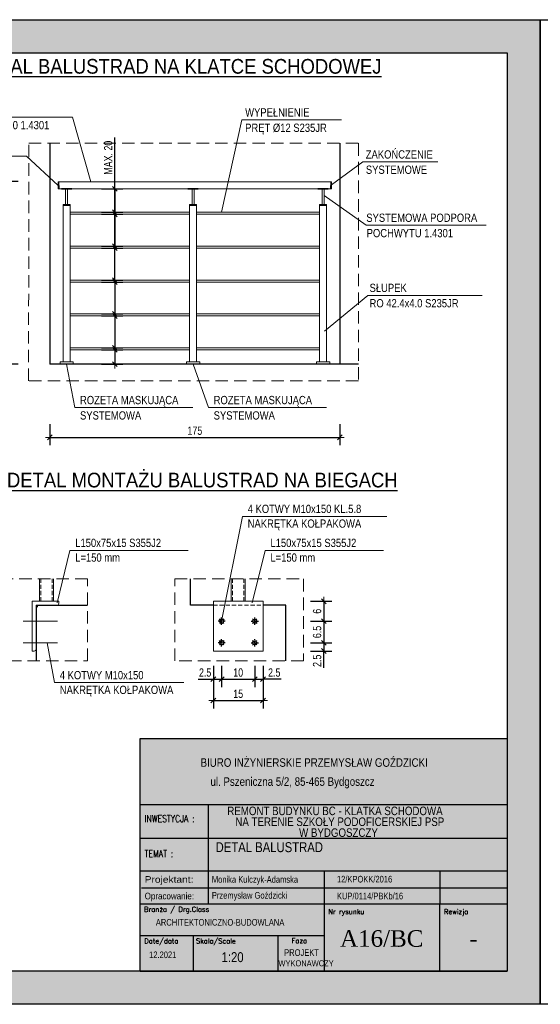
# Model space of a CAD drawing. Header units: millimetres. Extents: x 22222 to 39022, y 10199 to 16139.
# Tile 2 of 3: x 27480 to 30622, y 10199 to 16139. Entities that reach past the tile are written whole.
import ezdxf
from ezdxf.enums import TextEntityAlignment as Align

# ---------------------------------------------------------------- set-up
doc = ezdxf.new("R2010")
doc.units = ezdxf.units.MM
doc.linetypes.add('DASHED', pattern=[0.75, 0.5, -0.25])
doc.linetypes.add('DO', pattern=[0.8, 0.6, -0.1, 0, -0.1])
for name, color, linetype, lineweight in [('BA_txs', 2, 'Continuous', 18), ('BA_wym', 1, 'Continuous', 18), ('Cienka', 7, 'Continuous', 18), ('PG_PODCIĄGI', 1, 'DASHED', 18), ('PG_WIDOKOWE_CIENKIE', 1, 'Continuous', 18), ('PG_WYMIARY', 1, 'Continuous', 18), ('Przekrojowa', 60, 'Continuous', 18), ('TABC', 1, 'Continuous', 18), ('TABELKA', 7, 'Continuous', 18)]:
    doc.layers.add(name, color=color, linetype=linetype, lineweight=lineweight)
for name, color, linetype in [('BS_sru', 7, 'Continuous'), ('BZ_sym', 7, 'Continuous'), ('BZ_txg', 3, 'Continuous'), ('LDO', 1, 'DO'), ('SZRAF', 1, 'Continuous')]:
    doc.layers.add(name, color=color, linetype=linetype)
doc.styles.add('ARIAL', font='arial.ttf')
doc.styles.add('BIKTS', font='bikromsw.shx', dxfattribs={"width": 0.85})
doc.styles.add('BIKWYM', font='BIKROMSW.SHX', dxfattribs={"width": 0.8})
doc.styles.add('ROMANC', font='times.ttf', dxfattribs={"height": 20})
doc.styles.add('ROMANS', font='bikromsw.shx', dxfattribs={"width": 0.8})
doc.styles.add('SIMPLEX', font='SIMPLEX')
doc.dimstyles.new('BA_KR_20', dxfattribs={"dimtxt": 50, "dimasz": 2.333332, "dimexe": 48, "dimexo": 0, "dimgap": 0, "dimtad": 0, "dimdec": 1, "dimlfac": 0.1, "dimrnd": 0.5, "dimzin": 9, "dimdsep": 46, "dimtxsty": 'BIKWYM', "dimblk": 'WYM-KR', "dimcen": 0, "dimdle": 20, "dimclrd": 256, "dimclre": 256, "dimclrt": 7, "dimadec": 0, "dimazin": 0, "dimtfac": 0.033333, "dimtdec": 1, "dimtmove": 0, "dimatfit": 3, "dimldrblk": 'WYM-KR', "dimfxl": 80, "dimfxlon": 1, "dimtvp": 0.8, "dimtolj": 1, "dimarcsym": 0})

# ---------------------------------------------------------------- blocks, each defined once
blk = doc.blocks.new('A$C44d5f34b')
at = {"true_color": 0xffffff}
h = blk.add_hatch(color=7, dxfattribs=at)
h.dxf.hatch_style = 1
h.paths.add_polyline_path([(4200, 2970), (0, 2970), (0, 0), (4200, 0)])
h.paths.add_polyline_path([(300, 2870), (4100, 2870), (4100, 100), (300, 100)], flags=16)
at = {"layer": 'Cienka', "color": 1}
for p, q in [((0, 2970), (4200, 2970)), ((0, 0), (0, 2970)), ((4200, 2970), (4200, 0)), ((4200, 0), (0, 0))]:
    blk.add_line(p, q, dxfattribs=at)
at = {"layer": 'Przekrojowa', "color": 18, "lineweight": 30, "true_color": 0x000000}
for p, q in [((300, 100), (300, 2870)), ((300, 2870), (4100, 2870)), ((4100, 2870), (4100, 100)), ((4100, 100), (300, 100))]:
    blk.add_line(p, q, dxfattribs=at)
blk = doc.blocks.new('WYM-KR')
at = {"linetype": 'ByBlock'}
blk.add_line((11.52, 0), (-11.52, 0), dxfattribs=at)
at = {"color": 7, "linetype": 'ByBlock'}
blk.add_line((6.24, 6.24), (-6.24, -6.24), dxfattribs=at)
blk = doc.blocks.new('*D368')
at = {"layer": 'BA_wym', "lineweight": -2, "transparency": 16777216}
for p, q in [((27470.8, 15162.7), (27342.8, 15162.7)), ((27390.8, 15160.3), (27390.8, 14063.7)), ((27470.8, 14061.4), (27342.8, 14061.4))]:
    blk.add_line(p, q, dxfattribs=at)
at = {"layer": 'Defpoints', "color": 0, "transparency": 16777216}
for p in [(27712, 15162.7), (27390.8, 14061.4), (27662, 14061.4)]:
    blk.add_point(p, dxfattribs=at)
at = {"layer": 'BA_wym', "lineweight": -2, "transparency": 16777216, "xscale": 2.333332, "yscale": 2.333332, "zscale": 2.333332}
for p, rotation in [((27390.8, 15162.7), 90), ((27390.8, 14061.4), 270)]:
    blk.add_blockref('WYM-KR', p, dxfattribs=dict(at, rotation=rotation))
at = {"layer": 'BA_wym', "color": 7, "transparency": 16777216, "insert": (27350.8, 14612), "char_height": 50, "attachment_point": 5, "rotation": 90, "style": 'BIKWYM'}
blk.add_mtext('\\A1;110', dxfattribs=at)
blk = doc.blocks.new('*D369')
at = {"layer": 'BA_wym', "lineweight": -2, "transparency": 16777216}
for p, q in [((28054.3, 14760.9), (28054.3, 15429.5)), ((27974.3, 14760.9), (28102.3, 14760.9)), ((28054.3, 14570.7), (28054.3, 14758.5)), ((27974.3, 14568.4), (28102.3, 14568.4))]:
    blk.add_line(p, q, dxfattribs=at)
at = {"layer": 'Defpoints', "color": 0, "transparency": 16777216}
for p in [(27784.4, 14760.9), (27784.4, 14568.4), (28054.3, 14568.4)]:
    blk.add_point(p, dxfattribs=at)
at = {"layer": 'BA_wym', "lineweight": -2, "transparency": 16777216, "xscale": 2.333332, "yscale": 2.333332, "zscale": 2.333332}
for p, rotation in [((28054.3, 14760.9), 90), ((28054.3, 14568.4), 270)]:
    blk.add_blockref('WYM-KR', p, dxfattribs=dict(at, rotation=rotation))
at = {"layer": 'BA_wym', "color": 7, "transparency": 16777216, "insert": (28014.3, 15306.7), "char_height": 50, "attachment_point": 5, "rotation": 90, "style": 'BIKWYM'}
blk.add_mtext('\\A1;MAX. 20', dxfattribs=at)
blk = doc.blocks.new('*D389')
at = {"layer": 'BA_wym', "lineweight": -2, "transparency": 16777216}
for p, q in [((27662, 13699.6), (27662, 13571.6)), ((29412, 13699.6), (29412, 13571.6)), ((27664.3, 13619.6), (29409.6, 13619.6))]:
    blk.add_line(p, q, dxfattribs=at)
at = {"layer": 'Defpoints', "color": 0, "transparency": 16777216}
for p in [(27662, 14068.3), (29412, 14068.3), (29412, 13619.6)]:
    blk.add_point(p, dxfattribs=at)
at = {"layer": 'BA_wym', "lineweight": -2, "transparency": 16777216, "xscale": 2.333332, "yscale": 2.333332, "zscale": 2.333332, "rotation": 180}
blk.add_blockref('WYM-KR', (27662, 13619.6), dxfattribs=at)
at = {"layer": 'BA_wym', "lineweight": -2, "transparency": 16777216, "xscale": 2.333332, "yscale": 2.333332, "zscale": 2.333332}
blk.add_blockref('WYM-KR', (29412, 13619.6), dxfattribs=at)
at = {"layer": 'BA_wym', "color": 7, "transparency": 16777216, "insert": (28537, 13659.6), "char_height": 50, "attachment_point": 5, "style": 'BIKWYM'}
blk.add_mtext('\\A1;175', dxfattribs=at)
blk = doc.blocks.new('*D390')
at = {"layer": 'BA_wym', "lineweight": -2, "transparency": 16777216}
for p, q in [((27974.3, 14965.4), (28102.3, 14965.4)), ((28054.3, 14963), (28054.3, 14775.2)), ((27974.3, 14772.9), (28102.3, 14772.9))]:
    blk.add_line(p, q, dxfattribs=at)
at = {"layer": 'Defpoints', "color": 0, "transparency": 16777216}
for p in [(27784.4, 14965.4), (27784.4, 14772.9), (28054.3, 14772.9)]:
    blk.add_point(p, dxfattribs=at)
at = {"layer": 'BA_wym', "lineweight": -2, "transparency": 16777216, "xscale": 2.333332, "yscale": 2.333332, "zscale": 2.333332}
for p, rotation in [((28054.3, 14965.4), 90), ((28054.3, 14772.9), 270)]:
    blk.add_blockref('WYM-KR', p, dxfattribs=dict(at, rotation=rotation))
blk = doc.blocks.new('*D370')
at = {"layer": 'BA_wym', "lineweight": -2, "transparency": 16777216}
for p, q in [((27974.3, 14556.4), (28102.3, 14556.4)), ((28054.3, 14554), (28054.3, 14366.2)), ((27974.3, 14363.9), (28102.3, 14363.9))]:
    blk.add_line(p, q, dxfattribs=at)
at = {"layer": 'Defpoints', "color": 0, "transparency": 16777216}
for p in [(27784.4, 14556.4), (27784.4, 14363.9), (28054.3, 14363.9)]:
    blk.add_point(p, dxfattribs=at)
at = {"layer": 'BA_wym', "lineweight": -2, "transparency": 16777216, "xscale": 2.333332, "yscale": 2.333332, "zscale": 2.333332}
for p, rotation in [((28054.3, 14556.4), 90), ((28054.3, 14363.9), 270)]:
    blk.add_blockref('WYM-KR', p, dxfattribs=dict(at, rotation=rotation))
blk = doc.blocks.new('*D371')
at = {"layer": 'BA_wym', "lineweight": -2, "transparency": 16777216}
for p, q in [((27974.3, 14351.9), (28102.3, 14351.9)), ((28054.3, 14349.5), (28054.3, 14161.7)), ((27974.3, 14159.4), (28102.3, 14159.4))]:
    blk.add_line(p, q, dxfattribs=at)
at = {"layer": 'Defpoints', "color": 0, "transparency": 16777216}
for p in [(27784.4, 14351.9), (27784.4, 14159.4), (28054.3, 14159.4)]:
    blk.add_point(p, dxfattribs=at)
at = {"layer": 'BA_wym', "lineweight": -2, "transparency": 16777216, "xscale": 2.333332, "yscale": 2.333332, "zscale": 2.333332}
for p, rotation in [((28054.3, 14351.9), 90), ((28054.3, 14159.4), 270)]:
    blk.add_blockref('WYM-KR', p, dxfattribs=dict(at, rotation=rotation))
blk = doc.blocks.new('*D372')
at = {"layer": 'BA_wym', "lineweight": -2, "transparency": 16777216}
for p, q in [((27974.3, 14147.4), (28102.3, 14147.4)), ((28054.3, 14145), (28054.3, 14063.6)), ((27974.3, 14061.3), (28102.3, 14061.3))]:
    blk.add_line(p, q, dxfattribs=at)
at = {"layer": 'Defpoints', "color": 0, "transparency": 16777216}
for p in [(27784.4, 14147.4), (27803.2, 14061.3), (28054.3, 14061.3)]:
    blk.add_point(p, dxfattribs=at)
at = {"layer": 'BA_wym', "lineweight": -2, "transparency": 16777216, "xscale": 2.333332, "yscale": 2.333332, "zscale": 2.333332}
for p, rotation in [((28054.3, 14147.4), 90), ((28054.3, 14061.3), 270)]:
    blk.add_blockref('WYM-KR', p, dxfattribs=dict(at, rotation=rotation))
blk = doc.blocks.new('*D373')
at = {"layer": 'BA_wym', "lineweight": -2, "transparency": 16777216}
for p, q in [((27974.3, 15118.8), (28102.3, 15118.8)), ((28054.3, 15116.4), (28054.3, 14979.7)), ((27974.3, 14977.4), (28102.3, 14977.4))]:
    blk.add_line(p, q, dxfattribs=at)
at = {"layer": 'Defpoints', "color": 0, "transparency": 16777216}
for p in [(27794, 15118.8), (27784.4, 14977.4), (28054.3, 14977.4)]:
    blk.add_point(p, dxfattribs=at)
at = {"layer": 'BA_wym', "lineweight": -2, "transparency": 16777216, "xscale": 2.333332, "yscale": 2.333332, "zscale": 2.333332}
for p, rotation in [((28054.3, 15118.8), 90), ((28054.3, 14977.4), 270)]:
    blk.add_blockref('WYM-KR', p, dxfattribs=dict(at, rotation=rotation))
blk = doc.blocks.new('OTWKR1')
for p, q in [((0.35, 0.35), (0.56, 0.56)), ((-0.56, -0.56), (-0.35, -0.35))]:
    blk.add_line(p, q)
blk = doc.blocks.new('OTWOSIE')
at = {"layer": 'LDO'}
for p, q in [((-0.9, 0), (0.9, 0)), ((0, -0.9), (0, 0.9))]:
    blk.add_line(p, q, dxfattribs=at)
blk = doc.blocks.new('OTW')
blk.add_circle((0, 0), 0.5)
blk = doc.blocks.new('OT3')
blk.add_blockref('OTW', (0, 0))
at = {"layer": 'SZRAF'}
blk.add_blockref('OTWOSIE', (0, 0), dxfattribs=at)
blk = doc.blocks.new('OT53')
for name in ['OT3', 'OTWKR1']:
    blk.add_blockref(name, (0, 0))
at = {"rotation": 270}
blk.add_blockref('OTWKR1', (0, 0), dxfattribs=at)
blk = doc.blocks.new('*D374')
at = {"layer": 'Defpoints', "color": 0, "transparency": 16777216}
for p in [(28948.6, 12630.5), (28898.6, 12510.5), (29315, 12510.5)]:
    blk.add_point(p, dxfattribs=at)
at = {"layer": 'PG_WYMIARY', "lineweight": -2, "transparency": 16777216}
for p, q in [((29235, 12630.5), (29363, 12630.5)), ((29315, 12628.1), (29315, 12512.8)), ((29235, 12510.5), (29363, 12510.5))]:
    blk.add_line(p, q, dxfattribs=at)
at = {"layer": 'PG_WYMIARY', "lineweight": -2, "transparency": 16777216, "xscale": 2.333332, "yscale": 2.333332, "zscale": 2.333332}
for p, rotation in [((29315, 12630.5), 90), ((29315, 12510.5), 270)]:
    blk.add_blockref('WYM-KR', p, dxfattribs=dict(at, rotation=rotation))
at = {"layer": 'PG_WYMIARY', "color": 7, "transparency": 16777216, "insert": (29275, 12570.5), "char_height": 50, "attachment_point": 5, "rotation": 90, "style": 'BIKWYM'}
blk.add_mtext('\\A1;6', dxfattribs=at)
blk = doc.blocks.new('*D375')
at = {"layer": 'Defpoints', "color": 0, "transparency": 16777216}
for p in [(28898.6, 12510.5), (28898.6, 12380.5), (29315, 12380.5)]:
    blk.add_point(p, dxfattribs=at)
at = {"layer": 'PG_WYMIARY', "lineweight": -2, "transparency": 16777216}
for p, q in [((29235, 12510.5), (29363, 12510.5)), ((29315, 12508.1), (29315, 12382.8)), ((29235, 12380.5), (29363, 12380.5))]:
    blk.add_line(p, q, dxfattribs=at)
at = {"layer": 'PG_WYMIARY', "lineweight": -2, "transparency": 16777216, "xscale": 2.333332, "yscale": 2.333332, "zscale": 2.333332}
for p, rotation in [((29315, 12510.5), 90), ((29315, 12380.5), 270)]:
    blk.add_blockref('WYM-KR', p, dxfattribs=dict(at, rotation=rotation))
at = {"layer": 'PG_WYMIARY', "color": 7, "transparency": 16777216, "insert": (29275, 12445.5), "char_height": 50, "attachment_point": 5, "rotation": 90, "style": 'BIKWYM'}
blk.add_mtext('\\A1;6.5', dxfattribs=at)
blk = doc.blocks.new('*D376')
at = {"layer": 'Defpoints', "color": 0, "transparency": 16777216}
for p in [(28898.6, 12380.5), (28948.6, 12330.5), (29315, 12330.5)]:
    blk.add_point(p, dxfattribs=at)
at = {"layer": 'PG_WYMIARY', "lineweight": -2, "transparency": 16777216}
for p, q in [((29235, 12380.5), (29363, 12380.5)), ((29315, 12378.1), (29315, 12332.8)), ((29235, 12330.5), (29363, 12330.5)), ((29315, 12229.8), (29315, 12330.5))]:
    blk.add_line(p, q, dxfattribs=at)
at = {"layer": 'PG_WYMIARY', "lineweight": -2, "transparency": 16777216, "xscale": 2.333332, "yscale": 2.333332, "zscale": 2.333332}
for p, rotation in [((29315, 12380.5), 90), ((29315, 12330.5), 270)]:
    blk.add_blockref('WYM-KR', p, dxfattribs=dict(at, rotation=rotation))
at = {"layer": 'PG_WYMIARY', "color": 7, "transparency": 16777216, "insert": (29275, 12271.7), "char_height": 50, "attachment_point": 5, "rotation": 90, "style": 'BIKWYM'}
blk.add_mtext('\\A1;2.5', dxfattribs=at)
blk = doc.blocks.new('*D391')
at = {"layer": 'Defpoints', "color": 0, "transparency": 16777216}
for p in [(28698.6, 12380.5), (28648.6, 12330.5), (28698.6, 12160.6)]:
    blk.add_point(p, dxfattribs=at)
at = {"layer": 'PG_WYMIARY', "lineweight": -2, "transparency": 16777216}
for p, q in [((28648.6, 12240.6), (28648.6, 12112.6)), ((28698.6, 12240.6), (28698.6, 12112.6)), ((28557.1, 12160.6), (28648.6, 12160.6)), ((28650.9, 12160.6), (28696.3, 12160.6))]:
    blk.add_line(p, q, dxfattribs=at)
at = {"layer": 'PG_WYMIARY', "lineweight": -2, "transparency": 16777216, "xscale": 2.333332, "yscale": 2.333332, "zscale": 2.333332, "rotation": 180}
blk.add_blockref('WYM-KR', (28648.6, 12160.6), dxfattribs=at)
at = {"layer": 'PG_WYMIARY', "lineweight": -2, "transparency": 16777216, "xscale": 2.333332, "yscale": 2.333332, "zscale": 2.333332}
blk.add_blockref('WYM-KR', (28698.6, 12160.6), dxfattribs=at)
at = {"layer": 'PG_WYMIARY', "color": 7, "transparency": 16777216, "insert": (28599, 12200.6), "char_height": 50, "attachment_point": 5, "style": 'BIKWYM'}
blk.add_mtext('\\A1;2.5', dxfattribs=at)
blk = doc.blocks.new('*D392')
at = {"layer": 'Defpoints', "color": 0, "transparency": 16777216}
for p in [(28898.6, 12510.5), (28698.6, 12380.5), (28898.6, 12160.6)]:
    blk.add_point(p, dxfattribs=at)
at = {"layer": 'PG_WYMIARY', "lineweight": -2, "transparency": 16777216}
for p, q in [((28698.6, 12240.6), (28698.6, 12112.6)), ((28898.6, 12240.6), (28898.6, 12112.6)), ((28700.9, 12160.6), (28896.3, 12160.6))]:
    blk.add_line(p, q, dxfattribs=at)
at = {"layer": 'PG_WYMIARY', "lineweight": -2, "transparency": 16777216, "xscale": 2.333332, "yscale": 2.333332, "zscale": 2.333332, "rotation": 180}
blk.add_blockref('WYM-KR', (28698.6, 12160.6), dxfattribs=at)
at = {"layer": 'PG_WYMIARY', "lineweight": -2, "transparency": 16777216, "xscale": 2.333332, "yscale": 2.333332, "zscale": 2.333332}
blk.add_blockref('WYM-KR', (28898.6, 12160.6), dxfattribs=at)
at = {"layer": 'PG_WYMIARY', "color": 7, "transparency": 16777216, "insert": (28798.6, 12200.6), "char_height": 50, "attachment_point": 5, "style": 'BIKWYM'}
blk.add_mtext('\\A1;10', dxfattribs=at)
blk = doc.blocks.new('*D377')
at = {"layer": 'Defpoints', "color": 0, "transparency": 16777216}
for p in [(28898.6, 12510.5), (28948.6, 12330.5), (28948.6, 12160.6)]:
    blk.add_point(p, dxfattribs=at)
at = {"layer": 'PG_WYMIARY', "lineweight": -2, "transparency": 16777216}
for p, q in [((28898.6, 12240.6), (28898.6, 12112.6)), ((28948.6, 12240.6), (28948.6, 12112.6)), ((28900.9, 12160.6), (28946.2, 12160.6)), ((29058.1, 12160.6), (28948.6, 12160.6))]:
    blk.add_line(p, q, dxfattribs=at)
at = {"layer": 'PG_WYMIARY', "lineweight": -2, "transparency": 16777216, "xscale": 2.333332, "yscale": 2.333332, "zscale": 2.333332, "rotation": 180}
blk.add_blockref('WYM-KR', (28898.6, 12160.6), dxfattribs=at)
at = {"layer": 'PG_WYMIARY', "lineweight": -2, "transparency": 16777216, "xscale": 2.333332, "yscale": 2.333332, "zscale": 2.333332}
blk.add_blockref('WYM-KR', (28948.6, 12160.6), dxfattribs=at)
at = {"layer": 'PG_WYMIARY', "color": 7, "transparency": 16777216, "insert": (29016.2, 12200.6), "char_height": 50, "attachment_point": 5, "style": 'BIKWYM'}
blk.add_mtext('\\A1;2.5', dxfattribs=at)
blk = doc.blocks.new('*D378')
at = {"layer": 'Defpoints', "color": 0, "transparency": 16777216}
for p in [(28648.6, 12330.5), (28948.6, 12330.5), (28948.6, 12032.6)]:
    blk.add_point(p, dxfattribs=at)
at = {"layer": 'PG_WYMIARY', "lineweight": -2, "transparency": 16777216}
for p, q in [((28648.6, 12112.6), (28648.6, 11984.6)), ((28948.6, 12112.6), (28948.6, 11984.6)), ((28650.9, 12032.6), (28946.2, 12032.6))]:
    blk.add_line(p, q, dxfattribs=at)
at = {"layer": 'PG_WYMIARY', "lineweight": -2, "transparency": 16777216, "xscale": 2.333332, "yscale": 2.333332, "zscale": 2.333332, "rotation": 180}
blk.add_blockref('WYM-KR', (28648.6, 12032.6), dxfattribs=at)
at = {"layer": 'PG_WYMIARY', "lineweight": -2, "transparency": 16777216, "xscale": 2.333332, "yscale": 2.333332, "zscale": 2.333332}
blk.add_blockref('WYM-KR', (28948.6, 12032.6), dxfattribs=at)
at = {"layer": 'PG_WYMIARY', "color": 7, "transparency": 16777216, "insert": (28798.6, 12072.6), "char_height": 50, "attachment_point": 5, "style": 'BIKWYM'}
blk.add_mtext('\\A1;15', dxfattribs=at)
blk = doc.blocks.new('eoprz')
blk = doc.blocks.new('A$C38c5ed0e')
at = {"true_color": 0xffffff}
h = blk.add_hatch(color=7, dxfattribs=at)
h.dxf.hatch_style = 1
h.paths.add_polyline_path([(1107.2, 702), (0, 702), (0, 0), (1107.2, 0)])
at = {"layer": 'Przekrojowa', "color": 18, "lineweight": 30, "true_color": 0x000000}
for p, q in [((0, 0), (0, 702)), ((0, 702), (1107.2, 702))]:
    blk.add_line(p, q, dxfattribs=at)
blk = doc.blocks.new('TAB-SP')
at = {"color": 18, "true_color": 0x000000}
for p, q in [((-5536, 0), (-5536, 3510)), ((-5536, 3510), (0, 3510)), ((0, 3510), (0, 0)), ((-4506, 2008), (-4506, 2508)), ((-5536, 2008), (0, 2008)), ((-4506, 1014), (-4506, 2025)), ((-2760, 1508), (-2760, 531)), ((-1014, 1508), (-1014, 1008)), ((-5520, 1258), (0, 1258)), ((0, 1008), (-5536, 1008)), ((-4506, 1008), (-4506, 1014)), ((-1014, 0), (-1014, 1008)), ((-5536, 0), (0, 0))]:
    blk.add_line(p, q, dxfattribs=at)
at = {"color": 18, "linetype": 'Continuous', "true_color": 0x000000}
for p, q in [((0, 2508), (-5536, 2508)), ((0, 1508), (-5536, 1508)), ((-2760, 531), (-5536, 531)), ((-4733, 0), (-4733, 531)), ((-3457, 0), (-3457, 531)), ((-2760, 531), (-2760, 0))]:
    blk.add_line(p, q, dxfattribs=at)
at = {"color": 18, "true_color": 0x000000, "style": 'ROMANS'}
for s, width, p, p2 in [('Projektant: ', 0.826802, (-5470, 1333), (-4691, 1333)), ('Opracowanie: ', 0.711769, (-5470, 1083), (-4691, 1083))]:
    blk.add_text(s, height=100, dxfattribs=dict(at, width=width)).set_placement(p, p2, align=Align.FIT)
at = {"color": 18, "true_color": 0x000000, "style": 'BIKTS', "width": 0.85}
for tag, p, height in [('TEMAT1', (-4383, 1811), 150), ('TEMAT2', (-4383, 1591), 150), ('PROJEKTOWAł1', (-4383, 1336), 100), ('UPR.NR1', (-2569, 1341), 100), ('PROJEKTOWAŁ2', (-4383, 1086), 100), ('UPR.NR2', (-2569, 1091), 100), ('BRANżA', (-4783, 686), 100), ('FAZA', (-3199, 242), 100), ('DATA', (-5403, 196), 100), ('SKALA', (-4363, 136), 150), ('UPR.NR4', (-3378, 73), 100)]:
    blk.add_attdef(tag, p, '', height=height, dxfattribs=at)
at = {"color": 18, "true_color": 0x000000, "style": 'ROMANC'}
for tag, p in [('NR', (-2075, 368)), ('REWIZJA', (-508, 368))]:
    blk.add_attdef(tag, text='', height=250, dxfattribs=at).set_placement(p, align=Align.CENTER)
at = {"layer": 'TABC', "color": 18, "linetype": 'Continuous', "true_color": 0x000000, "style": 'SIMPLEX'}
for s, p in [('Branża / Drg.Class', (-5478, 896)), ('Nr rysunku', (-2700, 859)), ('Rewizja', (-954, 859)), ('Date/data', (-5475, 418)), ('Skala/Scale', (-4696, 418)), ('Faza', (-3252, 421))]:
    blk.add_text(s, height=74.6, dxfattribs=at).set_placement(p)
at = {"layer": 'TABELKA', "color": 18, "true_color": 0x000000}
for s, height, style, width, p in [('BIURO INŻYNIERSKIE PRZEMYSŁAW GOŹDZICKI', 128.93, 'BIKTS', 0.85, (-4626, 3082)), ('ul. Pszeniczna 5/2, 85-465 Bydgoszcz', 128.93, 'BIKTS', 0.85, (-4477, 2795)), ('REMONT BUDYNKU BC - KLATKA SCHODOWA ', 128.93, 'BIKTS', 0.85, (-4223, 2353)), ('INWESTYCJA :', 105.6, 'SIMPLEX', 0.8, (-5470, 2248)), ('NA TERENIE SZKOŁY PODOFICERSKIEJ PSP ', 128.93, 'BIKTS', 0.85, (-4101, 2189)), ('TEMAT :', 105.6, 'SIMPLEX', 0.8, (-5470, 1721))]:
    blk.add_text(s, height=height, dxfattribs=dict(at, style=style, width=width)).set_placement(p)
at = {"layer": 'TABELKA', "color": 18, "true_color": 0x000000, "insert": (-3140, 2154), "char_height": 128.93, "width": 1530.26, "attachment_point": 1, "style": 'BIKTS'}
blk.add_mtext('W BYDGOSZCZY', dxfattribs=at)

msp = doc.modelspace()

# ---------------------------------------------------------------- linework, layer by layer
at = {"color": 18, "true_color": 0x000000}
for p, q in [((27661.98, 15393.49), (27661.98, 14061.25)), ((29411.98, 15393.49), (29411.98, 14061.25)), ((29523.97, 14061.38), (27661.98, 14061.38)), ((28511.6, 12606.47), (28511.6, 12765.22)), ((27579.47, 12606.47), (27579.47, 12271.74)), ((27579.47, 12606.47), (27889.93, 12606.47)), ((28648.6, 12606.47), (28511.6, 12606.47)), ((29085.6, 12606.47), (28948.57, 12606.47)), ((29085.6, 12271.74), (29085.6, 12606.47))]:
    msp.add_line(p, q, dxfattribs=at)
for points in [[(22222.12, 16139.32), (30622.12, 16139.32), (30622.12, 10199.32), (22222.12, 10199.32)], [(30622.12, 16139.32), (39022.12, 16139.32), (39022.12, 10199.32), (30622.12, 10199.32)]]:
    msp.add_lwpolyline(points, close=True, dxfattribs=at)
for centre in [(28698.59, 12510.47), (28898.59, 12510.47), (28698.59, 12380.47), (28898.59, 12380.47)]:
    msp.add_circle(centre, 12, dxfattribs=at)
at = {"layer": 'PG_PODCIĄGI', "color": 18, "ltscale": 50, "true_color": 0x000000}
for p, q in [((27607.47, 12630.47), (27607.47, 12765.22)), ((27676.27, 12630.47), (27676.27, 12765.22)), ((28764.2, 12630.47), (28764.2, 12765.22)), ((28833, 12630.47), (28833, 12765.22)), ((28648.6, 12606.47), (28948.57, 12606.47))]:
    msp.add_line(p, q, dxfattribs=at)
at = {"layer": 'PG_PODCIĄGI', "color": 18, "ltscale": 150, "true_color": 0x000000}
for points in [[(27535.04, 15393.49), (29525.42, 15393.49), (29523.86, 13960.32), (27533.48, 13960.32)], [(27414.76, 12271.74), (27889.93, 12271.74), (27889.93, 12765.22), (27414.76, 12765.22)], [(29193.17, 12271.74), (28416.12, 12271.74), (28416.12, 12765.22), (29193.17, 12765.22)]]:
    msp.add_lwpolyline(points, close=True, dxfattribs=at)
at = {"layer": 'PG_WIDOKOWE_CIENKIE', "color": 18, "true_color": 0x000000}
for p, q in [((29361.98, 15161.2), (27711.98, 15161.15)), ((27712.41, 15118.8), (27711.98, 15161.2)), ((27717.41, 15118.8), (27716.98, 15161.2)), ((29356.55, 15118.8), (29356.98, 15161.2)), ((29361.55, 15118.8), (29361.98, 15161.2)), ((29361.55, 15118.8), (27712.41, 15118.75)), ((27732.39, 15121.01), (27732.39, 15116.62)), ((27793.97, 15121.01), (27732.39, 15121.01)), ((27732.41, 15118.8), (27732.39, 15118.8)), ((27793.97, 15116.62), (27732.39, 15116.62)), ((27757.18, 15024.9), (27757.18, 15116.62)), ((27769.18, 15116.62), (27757.18, 15116.62)), ((27769.18, 15024.9), (27769.18, 15116.62)), ((27793.97, 15121.01), (27793.97, 15116.62)), ((28495.6, 15121.01), (28495.6, 15116.62)), ((28495.6, 15121.01), (28557.18, 15121.01)), ((28495.6, 15116.62), (28557.18, 15116.62)), ((28520.39, 15024.9), (28520.39, 15116.62)), ((28520.39, 15116.62), (28532.39, 15116.62)), ((28532.39, 15024.9), (28532.39, 15116.62)), ((28557.16, 15118.8), (28557.18, 15118.8)), ((28557.18, 15121.01), (28557.18, 15116.62)), ((29279.99, 15121.01), (29279.99, 15116.62)), ((29279.99, 15121.01), (29341.57, 15121.01)), ((29279.99, 15116.62), (29341.57, 15116.62)), ((29304.78, 15024.9), (29304.78, 15116.62)), ((29304.78, 15116.62), (29316.78, 15116.62)), ((29316.78, 15024.9), (29316.78, 15116.62)), ((29341.55, 15118.8), (29341.57, 15118.8)), ((29341.57, 15121.01), (29341.57, 15116.62)), ((27741.98, 14076.25), (27741.98, 15024.9)), ((27784.38, 15024.9), (27741.98, 15024.9)), ((27784.38, 15018.9), (27741.98, 15018.9)), ((27784.38, 14076.25), (27784.38, 15024.9)), ((28505.19, 14977.37), (27784.38, 14977.37)), ((28505.19, 14076.25), (28505.19, 15024.9)), ((28505.19, 15024.9), (28547.59, 15024.9)), ((28505.19, 15018.9), (28547.59, 15018.9)), ((28547.59, 14076.25), (28547.59, 15024.9)), ((29289.58, 14977.37), (28547.59, 14977.37)), ((29289.58, 14076.25), (29289.58, 15024.9)), ((29289.58, 15024.9), (29331.98, 15024.9)), ((29289.58, 15018.9), (29331.98, 15018.9)), ((29331.98, 14076.25), (29331.98, 15024.9)), ((28505.19, 14965.37), (27784.38, 14965.37)), ((29289.58, 14965.37), (28547.59, 14965.37)), ((28505.19, 14772.87), (27784.38, 14772.87)), ((28505.19, 14760.87), (27784.38, 14760.87)), ((29289.58, 14772.87), (28547.59, 14772.87)), ((29289.58, 14760.87), (28547.59, 14760.87)), ((28505.19, 14568.38), (27784.38, 14568.38)), ((28505.19, 14556.38), (27784.38, 14556.38)), ((29289.58, 14568.38), (28547.59, 14568.38)), ((29289.58, 14556.38), (28547.59, 14556.38)), ((28505.19, 14363.88), (27784.38, 14363.88)), ((28505.19, 14351.88), (27784.38, 14351.88)), ((29289.58, 14363.88), (28547.59, 14363.88)), ((29289.58, 14351.88), (28547.59, 14351.88)), ((28505.19, 14159.38), (27784.38, 14159.38)), ((28505.19, 14147.38), (27784.38, 14147.38)), ((29289.58, 14159.38), (28547.59, 14159.38)), ((29289.58, 14147.38), (28547.59, 14147.38)), ((27599.47, 12630.47), (27599.47, 12765.22)), ((27684.27, 12630.47), (27684.27, 12765.22)), ((28756.2, 12630.47), (28756.2, 12765.22)), ((28841, 12630.47), (28841, 12765.22)), ((27709.04, 12510.47), (27500.93, 12510.47)), ((27709.04, 12380.47), (27500.93, 12380.47))]:
    msp.add_line(p, q, dxfattribs=at)
for points in [[(27129.81, 15550.79), (27799, 15550.79), (27910.16, 15161.15)], [(29422.34, 15534.94), (28821.25, 15534.94), (28698.81, 14977.37)], [(27078.36, 15316.5), (27520.2, 15316.5), (27712.2, 15140)], [(30004.35, 15281.41), (29550.61, 15281.41), (29361.8, 15142.92)], [(30295.4, 14899.4), (29571.49, 14899.4), (29316.78, 15078.65)], [(30271.7, 14476.42), (29582.07, 14476.42), (29318.69, 14261.23)], [(28525.74, 13799.55), (27812.3, 13799.55), (27763.18, 14061.25)], [(29332.42, 13799.55), (28618.98, 13799.55), (28526.39, 14061.25)], [(29694.81, 13143), (28824.38, 13143), (28698.59, 12510.47)], [(28496.85, 12938), (27783.4, 12938), (27705.09, 12620.86)], [(29675.07, 12938), (28961.63, 12938), (28883.32, 12620.86)], [(28948.57, 12630.47), (28648.6, 12630.47), (28648.6, 12606.47)], [(28648.6, 12606.47), (28648.6, 12330.47), (28948.57, 12330.47), (28948.57, 12606.47)], [(28948.57, 12606.47), (28948.57, 12630.47)], [(28470.81, 12139.93), (27690.26, 12139.93), (27645.96, 12380.47)]]:
    msp.add_lwpolyline(points, dxfattribs=at)
for points in [[(27723.18, 14076.25), (27803.18, 14076.25), (27803.18, 14061.25), (27723.18, 14061.25)], [(28486.39, 14076.25), (28566.39, 14076.25), (28566.39, 14061.25), (28486.39, 14061.25)], [(29270.78, 14076.25), (29350.78, 14076.25), (29350.78, 14061.25), (29270.78, 14061.25)]]:
    msp.add_lwpolyline(points, close=True, dxfattribs=at)
msp.add_lwpolyline([(27579.47, 12582.47, -0.4142136), (27603.47, 12606.47), (27703.47, 12606.47, 0.4142136), (27715.47, 12618.47), (27715.47, 12630.47), (27579.47, 12630.47), (27555.47, 12630.47), (27555.47, 12330.47), (27567.47, 12330.47, 0.4142136), (27579.47, 12342.47), (27579.47, 12582.47)], format="xyb", dxfattribs=at)

# ---------------------------------------------------------------- block references
at = {"color": 18, "true_color": 0x000000}
ref = msp.add_blockref('TAB-SP', (30422.12, 10399.32), dxfattribs=dict(at, xscale=0.3999999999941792, yscale=0.3999999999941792, zscale=0.3999999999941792))
ref.add_attrib('TEMAT1', 'DETAL BALUSTRAD', (28662.25, 11117.26), dxfattribs={"color": 250, "height": 59.9999, "style": 'BIKTS', "width": 0.85})
ref.add_attrib('PROJEKTOWAł1', 'Przemysław Goździcki', (28639.7, 10836.7), dxfattribs={"color": 250, "height": 40, "style": 'BIKTS', "width": 0.85})
ref.add_attrib('UPR.NR1', 'KUP/0114/PBKb/16', (29394.65, 10832.67), dxfattribs={"color": 250, "height": 40, "style": 'BIKTS', "width": 0.85})
ref.add_attrib('PROJEKTOWAł2', 'Monika Kulczyk-Adamska', (28639.7, 10932.39), dxfattribs={"color": 250, "height": 40, "style": 'BIKTS', "width": 0.85})
ref.add_attrib('UPR.NR2', '12/KPOKK/2016', (29394.65, 10934.28), dxfattribs={"color": 250, "height": 40, "style": 'BIKTS', "width": 0.85})
ref.add_attrib('UPR.NR4', 'WYKONAWCZY', (29041.5, 10428.68), dxfattribs={"color": 250, "height": 36, "style": 'BIKTS', "width": 0.75})
ref.add_attrib('BRANżA', 'ARCHITEKTONICZNO-BUDOWLANA', (28301.67, 10673.84), dxfattribs={"color": 250, "height": 40, "style": 'BIKTS', "width": 0.85})
ref.add_attrib('DATA', '12.2021', (28260.83, 10477.84), dxfattribs={"color": 250, "height": 40, "style": 'BIKTS', "width": 0.85})
ref.add_attrib('SKALA', '1:20', (28698.48, 10453.84), dxfattribs={"color": 250, "height": 60, "style": 'BIKTS', "width": 0.85})
ref.add_attrib('FAZA', 'PROJEKT ', (29076.04, 10491.46), dxfattribs={"color": 250, "height": 40, "style": 'BIKTS', "width": 0.85})
ref.add_attrib('NR', 'A16/BC', dxfattribs={"color": 250, "height": 100, "style": 'ROMANC'}).set_placement((29664.91, 10546.41), align=Align.CENTER)
ref.add_attrib('REWIZJA', '-', dxfattribs={"color": 250, "height": 100, "style": 'ROMANC'}).set_placement((30218.72, 10546.41), align=Align.CENTER)
at = {"layer": 'BS_sru', "color": 18, "true_color": 0x000000, "yscale": 24, "zscale": 24}
for p, xscale in [((28698.59, 12510.47), -24), ((28898.59, 12510.47), 24), ((28698.59, 12380.47), -24), ((28898.59, 12380.47), 24)]:
    msp.add_blockref('OT53', p, dxfattribs=dict(at, xscale=xscale))
at = {"layer": 'BZ_sym', "color": 18, "true_color": 0x000000}
ref = msp.add_blockref('eoprz', (28432.02, 15787.06), dxfattribs=dict(at, xscale=5.0625, yscale=5.0625, zscale=5.0625))
ref.add_attrib('Nazwa', '%%uDETAL BALUSTRAD NA KLATCE SCHODOWEJ', dxfattribs={"layer": 'BZ_txg', "height": 88.5938, "style": 'ARIAL', "width": 0.9}).set_placement((28432.02, 15857.93), align=Align.MIDDLE_CENTER)
ref = msp.add_blockref('eoprz', (28582.02, 13291.11), dxfattribs=dict(at, xscale=5.0625, yscale=5.0625, zscale=5.0625))
ref.add_attrib('Nazwa', '%%uDETAL MONTAŻU BALUSTRAD NA BIEGACH', dxfattribs={"layer": 'BZ_txg', "height": 88.5938, "style": 'ARIAL', "width": 0.9}).set_placement((28582.02, 13361.98), align=Align.MIDDLE_CENTER)
at = {"layer": 'PG_WIDOKOWE_CIENKIE', "color": 18, "lineweight": 30, "true_color": 0x000000, "xscale": 2, "yscale": 2, "zscale": 2}
for name, p in [('A$C44d5f34b', (22222.12, 10199.32)), ('A$C38c5ed0e', (28207.68, 10399.32))]:
    msp.add_blockref(name, p, dxfattribs=at)

# ---------------------------------------------------------------- texts
at = {"layer": 'BA_txs', "color": 18, "ltscale": 0.2, "true_color": 0x000000, "style": 'BIKTS', "width": 0.85}
for s, p in [('WYPEŁNIENIE', (28840.77, 15555.08)), ('RO 42.4x2.0 1.4301', (27150.17, 15478.19)), ('PRĘT %%C12 S235JR', (28840.77, 15462.34)), ('ZAKOŃCZENIE', (29568.8, 15301.55)), ('SYSTEMOWE', (29569.22, 15209.26)), ('SYSTEMOWA PODPORA', (29571.85, 14919.54)), ('POCHWYTU 1.4301', (29574.18, 14826.8)), ('SŁUPEK', (29591.58, 14496.56)), ('RO 42.4x4.0 S235JR', (29591.58, 14403.82)), ('ROZETA MASKUJĄCA', (27843.93, 13819.69)), ('ROZETA MASKUJĄCA', (28650.61, 13819.69)), ('SYSTEMOWA', (27843.93, 13726.95)), ('SYSTEMOWA', (28650.61, 13726.95)), ('4 KOTWY M10x150 KL.5.8', (28856.01, 13163.13)), ('NAKRĘTKA KOŁPAKOWA', (28856.01, 13074.46)), ('L150x75x15 S355J2', (27815.04, 12958.14)), ('L150x75x15 S355J2', (28993.26, 12958.14)), ('L=150 mm', (27815.04, 12869.46)), ('L=150 mm', (28993.26, 12869.46)), ('4 KOTWY M10x150', (27721.89, 12160.06)), ('NAKRĘTKA KOŁPAKOWA', (27721.89, 12071.39))]:
    msp.add_text(s, height=50, dxfattribs=at).set_placement(p)

# ---------------------------------------------------------------- dimensions: what is measured, and where the dimension line sits
at = {"layer": 'BA_wym', "color": 18, "true_color": 0x000000}
dim = msp.add_linear_dim(base=(28054.28, 14568.38), p1=(27784.38, 14760.87), p2=(27784.38, 14568.38), angle=90, text='MAX. 20', dimstyle='BA_KR_20', dxfattribs=at)
dim.commit()
dim.dimension.update_dxf_attribs({"geometry": '*D369', "text_midpoint": (28054.28, 15306.66), "dimtype": 160})
dim = msp.add_linear_dim(base=(27390.79, 14061.38), p1=(27711.97, 15162.65), p2=(27661.98, 14061.38), angle=90, dimstyle='BA_KR_20', dxfattribs=at)
dim.commit()
dim.dimension.update_dxf_attribs({"geometry": '*D368', "text_midpoint": (27350.79, 14612.02)})
for base, p1, p2, picture, middle in [((28054.28, 14977.37), (27793.97, 15118.75), (27784.38, 14977.37), '*D373', (28054.28, 15048.06)), ((28054.28, 14772.87), (27784.38, 14965.37), (27784.38, 14772.87), '*D390', (28054.28, 14869.12)), ((28054.28, 14363.88), (27784.38, 14556.38), (27784.38, 14363.88), '*D370', (28054.28, 14460.13)), ((28054.28, 14159.38), (27784.38, 14351.88), (27784.38, 14159.38), '*D371', (28054.28, 14255.63)), ((28054.28, 14061.25), (27784.38, 14147.38), (27803.18, 14061.25), '*D372', (28054.28, 14104.32))]:
    dim = msp.add_linear_dim(base=base, p1=p1, p2=p2, angle=90, text=' ', dimstyle='BA_KR_20', dxfattribs=at)
    dim.commit()
    dim.dimension.update_dxf_attribs({"geometry": picture, "text_midpoint": middle})
dim = msp.add_linear_dim(base=(29411.98, 13619.56), p1=(27661.98, 14068.29), p2=(29411.98, 14068.29), dimstyle='BA_KR_20', dxfattribs=at)
dim.commit()
dim.dimension.update_dxf_attribs({"geometry": '*D389', "text_midpoint": (28536.98, 13659.56)})
at = {"layer": 'PG_WYMIARY', "color": 18, "true_color": 0x000000}
for base, p1, p2, override, picture, middle in [((29315, 12510.47), (28948.57, 12630.47), (28898.59, 12510.47), {"dimlfac": 0.05, "dimrnd": 0}, '*D374', (29275, 12570.47)), ((29315, 12380.47), (28898.59, 12510.47), (28898.59, 12380.47), {"dimlfac": 0.05, "dimrnd": 0, "dimtmove": 1}, '*D375', (29275, 12445.47))]:
    dim = msp.add_linear_dim(base=base, p1=p1, p2=p2, angle=90, dimstyle='BA_KR_20', override=override, dxfattribs=at)
    dim.commit()
    dim.dimension.update_dxf_attribs({"geometry": picture, "text_midpoint": middle})
for base, p1, p2, picture, middle in [((28898.59, 12160.59), (28698.59, 12380.47), (28898.59, 12510.47), '*D392', (28798.59, 12200.59)), ((28948.57, 12032.59), (28648.6, 12330.47), (28948.57, 12330.47), '*D378', (28798.59, 12072.59))]:
    dim = msp.add_linear_dim(base=base, p1=p1, p2=p2, dimstyle='BA_KR_20', override={"dimlfac": 0.05, "dimrnd": 0, "dimtmove": 1}, dxfattribs=at)
    dim.commit()
    dim.dimension.update_dxf_attribs({"geometry": picture, "text_midpoint": middle})
for base, p1, p2, picture, middle in [((28948.57, 12160.59), (28898.59, 12510.47), (28948.57, 12330.47), '*D377', (29016.2, 12160.59)), ((28698.59, 12160.59), (28648.6, 12330.47), (28698.59, 12380.47), '*D391', (28598.98, 12160.59))]:
    dim = msp.add_linear_dim(base=base, p1=p1, p2=p2, dimstyle='BA_KR_20', override={"dimlfac": 0.05, "dimrnd": 0, "dimtmove": 1}, dxfattribs=at)
    dim.commit()
    dim.dimension.update_dxf_attribs({"geometry": picture, "text_midpoint": middle, "dimtype": 160})
dim = msp.add_linear_dim(base=(29315, 12330.47), p1=(28898.59, 12380.47), p2=(28948.57, 12330.47), angle=90, dimstyle='BA_KR_20', override={"dimlfac": 0.05, "dimrnd": 0, "dimtmove": 1}, dxfattribs=at)
dim.commit()
dim.dimension.update_dxf_attribs({"geometry": '*D376', "text_midpoint": (29315, 12271.74), "dimtype": 160})

doc.saveas('drawing.dxf')
